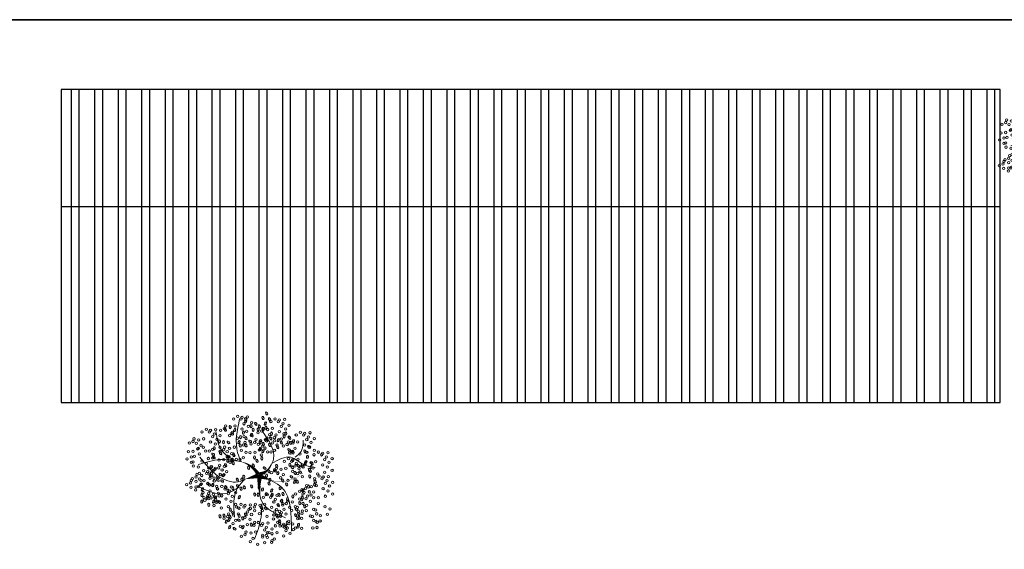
# Model space of a CAD drawing. Header units: millimetres. Extents: x 2017 to 2509, y 466 to 1783.
# Tile 19 of 25: x 2061 to 2092, y 628 to 645. Entities that reach past the tile are written whole.
import ezdxf

# ---------------------------------------------------------------- set-up
doc = ezdxf.new("R2010")
doc.units = ezdxf.units.MM
doc.layers.add('01 - Vegetación', color=3, linetype='Continuous', lineweight=0)

# ---------------------------------------------------------------- blocks, each defined once
blk = doc.blocks.new('17')
at = {"layer": '01 - Vegetación'}
for points in [[(4495.84, 1680.23, 1.33, 0.0221, 0.199177), (4489.97, 1684.48, 0.0221, 0.0221, 1.224983)], [(4496.02, 1680.23, 1.33, 0.0221, 0.286986), (4500.47, 1683.82, 0.0221, 0.0221, -1.494927)], [(4496.02, 1679.76, 1.77, 0.0221, 0), (4491.39, 1678.53, 0.0221, 0.0221, 0)], [(4496.02, 1679.66, 1.77, 0.0221, 0), (4500.28, 1678.15, 0.0221, 0.0221, 0)], [(4496.4, 1679.85, 1.77, 0.0221, 0.074947), (4496.4, 1672.95, 0.0221, 0.0221, 0.762797)], [(4497.07, 1679.43, 0.133, 0.0221, 0.381476), (4512.91, 1682.47, 0.0221, 0.0221, -1.841687)]]:
    blk.add_lwpolyline(points, format="xyseb", dxfattribs=at)
for points in [[(4490, 1684.47), (4488.83, 1687.51), (4489.5, 1699.09)], [(4487.73, 1684.98), (4483.44, 1688.25), (4481.42, 1694.81)], [(4497.83, 1680.19), (4501.11, 1685.48), (4497.33, 1694.81)], [(4508.5, 1685.98), (4510.45, 1688), (4511.21, 1691.78)], [(4500.47, 1683.82), (4506.92, 1685.99), (4511.46, 1683.47), (4515.25, 1682.46)], [(4490, 1684.47), (4482.94, 1685.23), (4475.36, 1683.47)], [(4491.39, 1678.53), (4489.02, 1677.58), (4485.46, 1677.92), (4475.87, 1685.99)], [(4497.07, 1679.43), (4503.89, 1675.65), (4507.17, 1660.78)], [(4488.74, 1675.4), (4484.7, 1673.64), (4475.11, 1676.16)], [(4491.39, 1678.53), (4489, 1675.9), (4487.73, 1665.57)], [(4496.57, 1678.43), (4497.07, 1670.86), (4505.15, 1665.32)], [(4497.07, 1670.11), (4496.82, 1665.57), (4494.55, 1658.01)]]:
    blk.add_spline(points, degree=3, dxfattribs=at)
blk = doc.blocks.new('16')
at = {"layer": '01 - Vegetación'}
h = blk.add_hatch(color=40, dxfattribs=at)
h.set_gradient(color1=(255, 191, 0), color2=(223, 255, 127), rotation=180, centered=1, tint=1, name='INVSPHERICAL')
edge = h.paths.add_edge_path()
edge.add_ellipse((4538.847, 1678.642), major_axis=(-0.0033, 0.0777), ratio=0.578492, start_angle=0, end_angle=360, ccw=False)
edge = h.paths.add_edge_path()
edge.add_ellipse((4538.961, 1678.487), major_axis=(-0.0349, 0.0695), ratio=0.578492, start_angle=0, end_angle=360, ccw=False)
edge = h.paths.add_edge_path()
edge.add_ellipse((4538.69, 1678.926), major_axis=(-0.0594, 0.0503), ratio=0.578492, start_angle=0, end_angle=360, ccw=False)
edge = h.paths.add_edge_path()
edge.add_ellipse((4538.676, 1678.266), major_axis=(-0.0033, 0.0777), ratio=0.578492, start_angle=0, end_angle=360, ccw=False)
edge = h.paths.add_edge_path()
edge.add_ellipse((4541.23, 1679.281), major_axis=(0.0274, 0.0728), ratio=0.578492, start_angle=0, end_angle=360, ccw=False)
edge = h.paths.add_edge_path()
edge.add_ellipse((4540.829, 1679.36), major_axis=(-0.0349, 0.0695), ratio=0.578492, start_angle=0, end_angle=360, ccw=False)
edge = h.paths.add_edge_path()
edge.add_ellipse((4541.174, 1679.607), major_axis=(-0.0349, 0.0695), ratio=0.578492, start_angle=0, end_angle=360, ccw=False)
edge = h.paths.add_edge_path()
edge.add_ellipse((4541.072, 1679.421), major_axis=(0.0274, 0.0728), ratio=0.578492, start_angle=0, end_angle=360, ccw=False)
edge = h.paths.add_edge_path()
edge.add_ellipse((4540.113, 1679.632), major_axis=(-0.0349, 0.0695), ratio=0.578492, start_angle=0, end_angle=360, ccw=False)
edge = h.paths.add_edge_path()
edge.add_ellipse((4540.279, 1679.843), major_axis=(-0.0349, 0.0695), ratio=0.578492, start_angle=0, end_angle=360, ccw=False)
edge = h.paths.add_edge_path()
edge.add_ellipse((4540.165, 1679.999), major_axis=(-0.0033, 0.0777), ratio=0.578492, start_angle=0, end_angle=360, ccw=False)
edge = h.paths.add_edge_path()
edge.add_ellipse((4540.499, 1679.956), major_axis=(-0.0033, 0.0777), ratio=0.578492, start_angle=0, end_angle=360, ccw=False)
edge = h.paths.add_edge_path()
edge.add_ellipse((4540.629, 1679.513), major_axis=(-0.0594, 0.0503), ratio=0.578492, start_angle=0, end_angle=360, ccw=False)
edge = h.paths.add_edge_path()
edge.add_ellipse((4540.551, 1680.278), major_axis=(0.0274, 0.0728), ratio=0.578492, start_angle=0, end_angle=360, ccw=False)
edge = h.paths.add_edge_path()
edge.add_ellipse((4539.201, 1679.744), major_axis=(-0.0033, 0.0777), ratio=0.578492, start_angle=0, end_angle=360, ccw=False)
edge = h.paths.add_edge_path()
edge.add_ellipse((4539.14, 1679.893), major_axis=(0.0274, 0.0728), ratio=0.578492, start_angle=0, end_angle=360, ccw=False)
edge = h.paths.add_edge_path()
edge.add_ellipse((4539.208, 1680.126), major_axis=(-0.0033, 0.0777), ratio=0.578492, start_angle=0, end_angle=360, ccw=False)
edge = h.paths.add_edge_path()
edge.add_ellipse((4538.979, 1680.681), major_axis=(-0.0594, 0.0503), ratio=0.578492, start_angle=0, end_angle=360, ccw=False)
edge = h.paths.add_edge_path()
edge.add_ellipse((4538.577, 1680.728), major_axis=(-0.0033, 0.0777), ratio=0.578492, start_angle=0, end_angle=360, ccw=False)
edge = h.paths.add_edge_path()
edge.add_ellipse((4538.926, 1680.033), major_axis=(0.0274, 0.0728), ratio=0.578492, start_angle=0, end_angle=360, ccw=False)
edge = h.paths.add_edge_path()
edge.add_ellipse((4538.95, 1679.842), major_axis=(0.0274, 0.0728), ratio=0.578492, start_angle=0, end_angle=360, ccw=False)
edge = h.paths.add_edge_path()
edge.add_ellipse((4538.621, 1680.191), major_axis=(-0.0349, 0.0695), ratio=0.578492, start_angle=0, end_angle=360, ccw=False)
edge = h.paths.add_edge_path()
edge.add_ellipse((4538.328, 1680.411), major_axis=(0.0274, 0.0728), ratio=0.578492, start_angle=0, end_angle=360, ccw=False)
edge = h.paths.add_edge_path()
edge.add_ellipse((4538.283, 1680.138), major_axis=(-0.0594, 0.0503), ratio=0.578492, start_angle=0, end_angle=360, ccw=False)
edge = h.paths.add_edge_path()
edge.add_ellipse((4538.32, 1679.993), major_axis=(-0.0594, 0.0503), ratio=0.578492, start_angle=0, end_angle=360, ccw=False)
edge = h.paths.add_edge_path()
edge.add_ellipse((4538.755, 1680.687), major_axis=(-0.0033, 0.0777), ratio=0.578492, start_angle=0, end_angle=360, ccw=False)
edge = h.paths.add_edge_path()
edge.add_ellipse((4538.834, 1681.261), major_axis=(-0.0349, 0.0695), ratio=0.578492, start_angle=0, end_angle=360, ccw=False)
edge = h.paths.add_edge_path()
edge.add_ellipse((4539.054, 1681.374), major_axis=(-0.0033, 0.0777), ratio=0.578492, start_angle=0, end_angle=360, ccw=False)
edge = h.paths.add_edge_path()
edge.add_ellipse((4539.147, 1681.076), major_axis=(-0.0594, 0.0503), ratio=0.578492, start_angle=0, end_angle=360, ccw=False)
edge = h.paths.add_edge_path()
edge.add_ellipse((4539.52, 1680.541), major_axis=(-0.0033, 0.0777), ratio=0.578492, start_angle=0, end_angle=360, ccw=False)
edge = h.paths.add_edge_path()
edge.add_ellipse((4539.459, 1680.689), major_axis=(0.0274, 0.0728), ratio=0.578492, start_angle=0, end_angle=360, ccw=False)
edge = h.paths.add_edge_path()
edge.add_ellipse((4539.527, 1680.923), major_axis=(-0.0033, 0.0777), ratio=0.578492, start_angle=0, end_angle=360, ccw=False)
edge = h.paths.add_edge_path()
edge.add_ellipse((4539.265, 1681.244), major_axis=(0.0274, 0.0728), ratio=0.578492, start_angle=0, end_angle=360, ccw=False)
edge = h.paths.add_edge_path()
edge.add_ellipse((4539.188, 1677.478), major_axis=(-0.0594, 0.0503), ratio=0.578492, start_angle=0, end_angle=360, ccw=False)
edge = h.paths.add_edge_path()
edge.add_ellipse((4539.473, 1678.19), major_axis=(0.0274, 0.0728), ratio=0.578492, start_angle=0, end_angle=360, ccw=False)
edge = h.paths.add_edge_path()
edge.add_ellipse((4540.696, 1678.325), major_axis=(0.0274, 0.0728), ratio=0.578492, start_angle=0, end_angle=360, ccw=False)
edge = h.paths.add_edge_path()
edge.add_ellipse((4540.33, 1678.305), major_axis=(-0.0033, 0.0777), ratio=0.578492, start_angle=0, end_angle=360, ccw=False)
edge = h.paths.add_edge_path()
edge.add_ellipse((4540.174, 1678.307), major_axis=(-0.0033, 0.0777), ratio=0.578492, start_angle=0, end_angle=360, ccw=False)
edge = h.paths.add_edge_path()
edge.add_ellipse((4540.488, 1677.717), major_axis=(-0.0594, 0.0503), ratio=0.578492, start_angle=0, end_angle=360, ccw=False)
edge = h.paths.add_edge_path()
edge.add_ellipse((4540.676, 1677.675), major_axis=(-0.0594, 0.0503), ratio=0.578492, start_angle=0, end_angle=360, ccw=False)
edge = h.paths.add_edge_path()
edge.add_ellipse((4539.469, 1677.341), major_axis=(-0.0033, 0.0777), ratio=0.578492, start_angle=0, end_angle=360, ccw=False)
edge = h.paths.add_edge_path()
edge.add_ellipse((4539.773, 1677.406), major_axis=(-0.0594, 0.0503), ratio=0.578492, start_angle=0, end_angle=360, ccw=False)
edge = h.paths.add_edge_path()
edge.add_ellipse((4539.631, 1677.23), major_axis=(-0.0349, 0.0695), ratio=0.578492, start_angle=0, end_angle=360, ccw=False)
edge = h.paths.add_edge_path()
edge.add_ellipse((4539.445, 1677.695), major_axis=(-0.0594, 0.0503), ratio=0.578492, start_angle=0, end_angle=360, ccw=False)
edge = h.paths.add_edge_path()
edge.add_ellipse((4542.676, 1679.136), major_axis=(-0.0033, 0.0777), ratio=0.578492, start_angle=0, end_angle=360, ccw=False)
edge = h.paths.add_edge_path()
edge.add_ellipse((4542.661, 1679.428), major_axis=(-0.0033, 0.0777), ratio=0.578492, start_angle=0, end_angle=360, ccw=False)
edge = h.paths.add_edge_path()
edge.add_ellipse((4542.742, 1679.554), major_axis=(-0.0033, 0.0777), ratio=0.578492, start_angle=0, end_angle=360, ccw=False)
edge = h.paths.add_edge_path()
edge.add_ellipse((4542.776, 1679.728), major_axis=(-0.0349, 0.0695), ratio=0.578492, start_angle=0, end_angle=360, ccw=False)
edge = h.paths.add_edge_path()
edge.add_ellipse((4542.477, 1679.745), major_axis=(0.0274, 0.0728), ratio=0.578492, start_angle=0, end_angle=360, ccw=False)
edge = h.paths.add_edge_path()
edge.add_ellipse((4542.578, 1680.02), major_axis=(0.0274, 0.0728), ratio=0.578492, start_angle=0, end_angle=360, ccw=False)
edge = h.paths.add_edge_path()
edge.add_ellipse((4542.466, 1680.268), major_axis=(-0.0349, 0.0695), ratio=0.578492, start_angle=0, end_angle=360, ccw=False)
edge = h.paths.add_edge_path()
edge.add_ellipse((4542.632, 1680.479), major_axis=(-0.0349, 0.0695), ratio=0.578492, start_angle=0, end_angle=360, ccw=False)
edge = h.paths.add_edge_path()
edge.add_ellipse((4542.359, 1679.577), major_axis=(-0.0594, 0.0503), ratio=0.578492, start_angle=0, end_angle=360, ccw=False)
edge = h.paths.add_edge_path()
edge.add_ellipse((4542.171, 1679.619), major_axis=(-0.0594, 0.0503), ratio=0.578492, start_angle=0, end_angle=360, ccw=False)
edge = h.paths.add_edge_path()
edge.add_ellipse((4542.246, 1679.328), major_axis=(-0.0594, 0.0503), ratio=0.578492, start_angle=0, end_angle=360, ccw=False)
edge = h.paths.add_edge_path()
edge.add_ellipse((4542.369, 1678.498), major_axis=(0.0274, 0.0728), ratio=0.578492, start_angle=0, end_angle=360, ccw=False)
edge = h.paths.add_edge_path()
edge.add_ellipse((4542.902, 1678.749), major_axis=(-0.0349, 0.0695), ratio=0.578492, start_angle=0, end_angle=360, ccw=False)
edge = h.paths.add_edge_path()
edge.add_ellipse((4542.925, 1678.897), major_axis=(-0.0349, 0.0695), ratio=0.578492, start_angle=0, end_angle=360, ccw=False)
edge = h.paths.add_edge_path()
edge.add_ellipse((4542.628, 1678.671), major_axis=(-0.0033, 0.0777), ratio=0.578492, start_angle=0, end_angle=360, ccw=False)
edge = h.paths.add_edge_path()
edge.add_ellipse((4542.11, 1678.896), major_axis=(-0.0349, 0.0695), ratio=0.578492, start_angle=0, end_angle=360, ccw=False)
edge = h.paths.add_edge_path()
edge.add_ellipse((4542.34, 1678.18), major_axis=(-0.0349, 0.0695), ratio=0.578492, start_angle=0, end_angle=360, ccw=False)
edge = h.paths.add_edge_path()
edge.add_ellipse((4538.137, 1679.191), major_axis=(-0.0349, 0.0695), ratio=0.578492, start_angle=0, end_angle=360, ccw=False)
edge = h.paths.add_edge_path()
edge.add_ellipse((4538.099, 1678.758), major_axis=(-0.0594, 0.0503), ratio=0.578492, start_angle=0, end_angle=360, ccw=False)
edge = h.paths.add_edge_path()
edge.add_ellipse((4537.796, 1678.552), major_axis=(0.0274, 0.0728), ratio=0.578492, start_angle=0, end_angle=360, ccw=False)
edge = h.paths.add_edge_path()
edge.add_ellipse((4537.776, 1678.277), major_axis=(-0.0033, 0.0777), ratio=0.578492, start_angle=0, end_angle=360, ccw=False)
edge = h.paths.add_edge_path()
edge.add_ellipse((4539.181, 1678.6), major_axis=(-0.0033, 0.0777), ratio=0.578492, start_angle=0, end_angle=360, ccw=False)
edge = h.paths.add_edge_path()
edge.add_ellipse((4538.502, 1678.968), major_axis=(-0.0594, 0.0503), ratio=0.578492, start_angle=0, end_angle=360, ccw=False)
edge = h.paths.add_edge_path()
edge.add_ellipse((4538.615, 1679.216), major_axis=(-0.0594, 0.0503), ratio=0.578492, start_angle=0, end_angle=360, ccw=False)
edge = h.paths.add_edge_path()
edge.add_ellipse((4538.188, 1679.557), major_axis=(-0.0033, 0.0777), ratio=0.578492, start_angle=0, end_angle=360, ccw=False)
edge = h.paths.add_edge_path()
edge.add_ellipse((4538.203, 1679.265), major_axis=(-0.0033, 0.0777), ratio=0.578492, start_angle=0, end_angle=360, ccw=False)
edge = h.paths.add_edge_path()
edge.add_ellipse((4538.285, 1679.391), major_axis=(-0.0033, 0.0777), ratio=0.578492, start_angle=0, end_angle=360, ccw=False)
edge = h.paths.add_edge_path()
edge.add_ellipse((4538.856, 1679.647), major_axis=(-0.0349, 0.0695), ratio=0.578492, start_angle=0, end_angle=360, ccw=False)
edge = h.paths.add_edge_path()
edge.add_ellipse((4538.272, 1678.751), major_axis=(0.0274, 0.0728), ratio=0.578492, start_angle=0, end_angle=360, ccw=False)
edge = h.paths.add_edge_path()
edge.add_ellipse((4540.863, 1678.985), major_axis=(0.0274, 0.0728), ratio=0.578492, start_angle=0, end_angle=360, ccw=False)
edge = h.paths.add_edge_path()
edge.add_ellipse((4540.823, 1678.811), major_axis=(-0.0349, 0.0695), ratio=0.578492, start_angle=0, end_angle=360, ccw=False)
edge = h.paths.add_edge_path()
edge.add_ellipse((4541.446, 1678.949), major_axis=(-0.0349, 0.0695), ratio=0.578492, start_angle=0, end_angle=360, ccw=False)
edge = h.paths.add_edge_path()
edge.add_ellipse((4540.434, 1680.393), major_axis=(-0.0033, 0.0777), ratio=0.578492, start_angle=0, end_angle=360, ccw=False)
edge = h.paths.add_edge_path()
edge.add_ellipse((4540.419, 1680.685), major_axis=(-0.0033, 0.0777), ratio=0.578492, start_angle=0, end_angle=360, ccw=False)
edge = h.paths.add_edge_path()
edge.add_ellipse((4539.773, 1680.547), major_axis=(-0.0349, 0.0695), ratio=0.578492, start_angle=0, end_angle=360, ccw=False)
edge = h.paths.add_edge_path()
edge.add_ellipse((4539.782, 1680.87), major_axis=(-0.0349, 0.0695), ratio=0.578492, start_angle=0, end_angle=360, ccw=False)
edge = h.paths.add_edge_path()
edge.add_ellipse((4539.668, 1681.126), major_axis=(0.0274, 0.0728), ratio=0.578492, start_angle=0, end_angle=360, ccw=False)
edge = h.paths.add_edge_path()
edge.add_ellipse((4540.336, 1681.276), major_axis=(0.0274, 0.0728), ratio=0.578492, start_angle=0, end_angle=360, ccw=False)
edge = h.paths.add_edge_path()
edge.add_ellipse((4540.381, 1681.413), major_axis=(-0.0349, 0.0695), ratio=0.578492, start_angle=0, end_angle=360, ccw=False)
edge = h.paths.add_edge_path()
edge.add_ellipse((4540.225, 1681.525), major_axis=(-0.0349, 0.0695), ratio=0.578492, start_angle=0, end_angle=360, ccw=False)
edge = h.paths.add_edge_path()
edge.add_ellipse((4540.009, 1681.424), major_axis=(-0.0033, 0.0777), ratio=0.578492, start_angle=0, end_angle=360, ccw=False)
edge = h.paths.add_edge_path()
edge.add_ellipse((4540.106, 1681.258), major_axis=(-0.0033, 0.0777), ratio=0.578492, start_angle=0, end_angle=360, ccw=False)
edge = h.paths.add_edge_path()
edge.add_ellipse((4540.036, 1680.989), major_axis=(-0.0594, 0.0503), ratio=0.578492, start_angle=0, end_angle=360, ccw=False)
edge = h.paths.add_edge_path()
edge.add_ellipse((4539.967, 1680.73), major_axis=(-0.0594, 0.0503), ratio=0.578492, start_angle=0, end_angle=360, ccw=False)
edge = h.paths.add_edge_path()
edge.add_ellipse((4541.92, 1680.217), major_axis=(-0.0033, 0.0777), ratio=0.578492, start_angle=0, end_angle=360, ccw=False)
edge = h.paths.add_edge_path()
edge.add_ellipse((4541.222, 1680.466), major_axis=(-0.0349, 0.0695), ratio=0.578492, start_angle=0, end_angle=360, ccw=False)
edge = h.paths.add_edge_path()
edge.add_ellipse((4541.387, 1680.676), major_axis=(-0.0349, 0.0695), ratio=0.578492, start_angle=0, end_angle=360, ccw=False)
edge = h.paths.add_edge_path()
edge.add_ellipse((4541.251, 1680.784), major_axis=(0.0274, 0.0728), ratio=0.578492, start_angle=0, end_angle=360, ccw=False)
edge = h.paths.add_edge_path()
edge.add_ellipse((4541.818, 1680.659), major_axis=(0.0274, 0.0728), ratio=0.578492, start_angle=0, end_angle=360, ccw=False)
edge = h.paths.add_edge_path()
edge.add_ellipse((4541.942, 1680.743), major_axis=(0.0274, 0.0728), ratio=0.578492, start_angle=0, end_angle=360, ccw=False)
edge = h.paths.add_edge_path()
edge.add_ellipse((4541.762, 1680.886), major_axis=(-0.0349, 0.0695), ratio=0.578492, start_angle=0, end_angle=360, ccw=False)
edge = h.paths.add_edge_path()
edge.add_ellipse((4541.592, 1681.082), major_axis=(-0.0033, 0.0777), ratio=0.578492, start_angle=0, end_angle=360, ccw=False)
edge = h.paths.add_edge_path()
edge.add_ellipse((4541.511, 1680.956), major_axis=(-0.0033, 0.0777), ratio=0.578492, start_angle=0, end_angle=360, ccw=False)
edge = h.paths.add_edge_path()
edge.add_ellipse((4541.775, 1680.201), major_axis=(-0.0594, 0.0503), ratio=0.578492, start_angle=0, end_angle=360, ccw=False)
edge = h.paths.add_edge_path()
edge.add_ellipse((4541.737, 1680.346), major_axis=(-0.0594, 0.0503), ratio=0.578492, start_angle=0, end_angle=360, ccw=False)
edge = h.paths.add_edge_path()
edge.add_ellipse((4541.843, 1679.118), major_axis=(-0.0594, 0.0503), ratio=0.578492, start_angle=0, end_angle=360, ccw=False)
edge = h.paths.add_edge_path()
edge.add_ellipse((4541.881, 1679.551), major_axis=(-0.0349, 0.0695), ratio=0.578492, start_angle=0, end_angle=360, ccw=False)
edge = h.paths.add_edge_path()
edge.add_ellipse((4542.015, 1679.29), major_axis=(-0.0349, 0.0695), ratio=0.578492, start_angle=0, end_angle=360, ccw=False)
edge = h.paths.add_edge_path()
edge.add_ellipse((4541.91, 1679.869), major_axis=(0.0274, 0.0728), ratio=0.578492, start_angle=0, end_angle=360, ccw=False)
edge = h.paths.add_edge_path()
edge.add_ellipse((4541.769, 1679.666), major_axis=(-0.0033, 0.0777), ratio=0.578492, start_angle=0, end_angle=360, ccw=False)
edge = h.paths.add_edge_path()
edge.add_ellipse((4539.676, 1679.115), major_axis=(-0.0033, 0.0777), ratio=0.578492, start_angle=0, end_angle=360, ccw=False)
edge = h.paths.add_edge_path()
edge.add_ellipse((4539.594, 1678.989), major_axis=(-0.0033, 0.0777), ratio=0.578492, start_angle=0, end_angle=360, ccw=False)
edge = h.paths.add_edge_path()
edge.add_ellipse((4539.898, 1679.531), major_axis=(-0.0033, 0.0777), ratio=0.578492, start_angle=0, end_angle=360, ccw=False)
edge = h.paths.add_edge_path()
edge.add_ellipse((4539.697, 1678.641), major_axis=(-0.0349, 0.0695), ratio=0.578492, start_angle=0, end_angle=360, ccw=False)
edge = h.paths.add_edge_path()
edge.add_ellipse((4539.398, 1678.691), major_axis=(-0.0349, 0.0695), ratio=0.578492, start_angle=0, end_angle=360, ccw=False)
edge = h.paths.add_edge_path()
edge.add_ellipse((4539.555, 1678.579), major_axis=(-0.0349, 0.0695), ratio=0.578492, start_angle=0, end_angle=360, ccw=False)
edge = h.paths.add_edge_path()
edge.add_ellipse((4540.714, 1679.167), major_axis=(0.0274, 0.0728), ratio=0.578492, start_angle=0, end_angle=360, ccw=False)
edge = h.paths.add_edge_path()
edge.add_ellipse((4540.549, 1681.79), major_axis=(-0.0349, 0.0695), ratio=0.578492, start_angle=0, end_angle=360, ccw=False)
edge = h.paths.add_edge_path()
edge.add_ellipse((4540.715, 1682.001), major_axis=(-0.0349, 0.0695), ratio=0.578492, start_angle=0, end_angle=360, ccw=False)
edge = h.paths.add_edge_path()
edge.add_ellipse((4540.848, 1681.741), major_axis=(-0.0349, 0.0695), ratio=0.578492, start_angle=0, end_angle=360, ccw=False)
edge = h.paths.add_edge_path()
edge.add_ellipse((4540.661, 1681.542), major_axis=(0.0274, 0.0728), ratio=0.578492, start_angle=0, end_angle=360, ccw=False)
edge = h.paths.add_edge_path()
edge.add_ellipse((4540.684, 1681.351), major_axis=(0.0274, 0.0728), ratio=0.578492, start_angle=0, end_angle=360, ccw=False)
edge = h.paths.add_edge_path()
edge.add_ellipse((4540.56, 1681.267), major_axis=(0.0274, 0.0728), ratio=0.578492, start_angle=0, end_angle=360, ccw=False)
edge = h.paths.add_edge_path()
edge.add_ellipse((4540.528, 1678.539), major_axis=(0.0274, 0.0728), ratio=0.578492, start_angle=0, end_angle=360, ccw=False)
edge = h.paths.add_edge_path()
edge.add_ellipse((4540.38, 1678.647), major_axis=(0.0274, 0.0728), ratio=0.578492, start_angle=0, end_angle=360, ccw=False)
edge = h.paths.add_edge_path()
edge.add_ellipse((4540.034, 1678.678), major_axis=(-0.0349, 0.0695), ratio=0.578492, start_angle=0, end_angle=360, ccw=False)
edge = h.paths.add_edge_path()
edge.add_ellipse((4540.944, 1678.493), major_axis=(0.0274, 0.0728), ratio=0.578492, start_angle=0, end_angle=360, ccw=False)
edge = h.paths.add_edge_path()
edge.add_ellipse((4541.625, 1678.77), major_axis=(-0.0349, 0.0695), ratio=0.578492, start_angle=0, end_angle=360, ccw=False)
edge = h.paths.add_edge_path()
edge.add_ellipse((4541.994, 1678.887), major_axis=(0.0274, 0.0728), ratio=0.578492, start_angle=0, end_angle=360, ccw=False)
edge = h.paths.add_edge_path()
edge.add_ellipse((4541.336, 1678.598), major_axis=(0.0274, 0.0728), ratio=0.578492, start_angle=0, end_angle=360, ccw=False)
edge = h.paths.add_edge_path()
edge.add_ellipse((4539.381, 1678.993), major_axis=(-0.0349, 0.0695), ratio=0.578492, start_angle=0, end_angle=360, ccw=False)
edge = h.paths.add_edge_path()
edge.add_ellipse((4540.938, 1681.079), major_axis=(-0.0033, 0.0777), ratio=0.578492, start_angle=0, end_angle=360, ccw=False)
edge = h.paths.add_edge_path()
edge.add_ellipse((4540.699, 1680.759), major_axis=(-0.0594, 0.0503), ratio=0.578492, start_angle=0, end_angle=360, ccw=False)
edge = h.paths.add_edge_path()
edge.add_ellipse((4540.908, 1680.857), major_axis=(-0.0349, 0.0695), ratio=0.578492, start_angle=0, end_angle=360, ccw=False)
edge = h.paths.add_edge_path()
edge.add_ellipse((4540.863, 1680.561), major_axis=(-0.0349, 0.0695), ratio=0.578492, start_angle=0, end_angle=360, ccw=False)
edge = h.paths.add_edge_path()
edge.add_ellipse((4540.564, 1680.61), major_axis=(-0.0349, 0.0695), ratio=0.578492, start_angle=0, end_angle=360, ccw=False)
edge = h.paths.add_edge_path()
edge.add_ellipse((4539.771, 1681.729), major_axis=(-0.0349, 0.0695), ratio=0.578492, start_angle=0, end_angle=360, ccw=False)
edge = h.paths.add_edge_path()
edge.add_ellipse((4540.968, 1678.302), major_axis=(0.0274, 0.0728), ratio=0.578492, start_angle=0, end_angle=360, ccw=False)
edge = h.paths.add_edge_path()
edge.add_ellipse((4541.908, 1678.227), major_axis=(-0.0033, 0.0777), ratio=0.578492, start_angle=0, end_angle=360, ccw=False)
edge = h.paths.add_edge_path()
edge.add_ellipse((4541.283, 1678.297), major_axis=(-0.0349, 0.0695), ratio=0.578492, start_angle=0, end_angle=360, ccw=False)
edge = h.paths.add_edge_path()
edge.add_ellipse((4541.463, 1678.333), major_axis=(-0.0349, 0.0695), ratio=0.578492, start_angle=0, end_angle=360, ccw=False)
edge = h.paths.add_edge_path()
edge.add_ellipse((4538.021, 1678.159), major_axis=(0.0274, 0.0728), ratio=0.578492, start_angle=0, end_angle=360, ccw=False)
edge = h.paths.add_edge_path()
edge.add_ellipse((4537.772, 1677.992), major_axis=(0.0274, 0.0728), ratio=0.578492, start_angle=0, end_angle=360, ccw=False)
edge = h.paths.add_edge_path()
edge.add_ellipse((4538.082, 1677.841), major_axis=(-0.0033, 0.0777), ratio=0.578492, start_angle=0, end_angle=360, ccw=False)
edge = h.paths.add_edge_path()
edge.add_ellipse((4538.572, 1677.966), major_axis=(-0.0349, 0.0695), ratio=0.578492, start_angle=0, end_angle=360, ccw=False)
edge = h.paths.add_edge_path()
edge.add_ellipse((4538.311, 1677.99), major_axis=(0.0274, 0.0728), ratio=0.578492, start_angle=0, end_angle=360, ccw=False)
edge = h.paths.add_edge_path()
edge.add_ellipse((4538.394, 1678.174), major_axis=(0.0274, 0.0728), ratio=0.578492, start_angle=0, end_angle=360, ccw=False)
edge = h.paths.add_edge_path()
edge.add_ellipse((4538.776, 1677.355), major_axis=(-0.0349, 0.0695), ratio=0.578492, start_angle=0, end_angle=360, ccw=False)
edge = h.paths.add_edge_path()
edge.add_ellipse((4538.597, 1677.319), major_axis=(-0.0349, 0.0695), ratio=0.578492, start_angle=0, end_angle=360, ccw=False)
edge = h.paths.add_edge_path()
edge.add_ellipse((4539.063, 1677.621), major_axis=(-0.0349, 0.0695), ratio=0.578492, start_angle=0, end_angle=360, ccw=False)
edge = h.paths.add_edge_path()
edge.add_ellipse((4539.033, 1676.828), major_axis=(0.0274, 0.0728), ratio=0.578492, start_angle=0, end_angle=360, ccw=False)
edge = h.paths.add_edge_path()
edge.add_ellipse((4539.009, 1677.162), major_axis=(0.0274, 0.0728), ratio=0.578492, start_angle=0, end_angle=360, ccw=False)
edge = h.paths.add_edge_path()
edge.add_ellipse((4538.885, 1677.078), major_axis=(0.0274, 0.0728), ratio=0.578492, start_angle=0, end_angle=360, ccw=False)
edge = h.paths.add_edge_path()
edge.add_ellipse((4539.054, 1677.298), major_axis=(-0.0349, 0.0695), ratio=0.578492, start_angle=0, end_angle=360, ccw=False)
edge = h.paths.add_edge_path()
edge.add_ellipse((4542.221, 1677.913), major_axis=(-0.0033, 0.0777), ratio=0.578492, start_angle=0, end_angle=360, ccw=False)
edge = h.paths.add_edge_path()
edge.add_ellipse((4542.451, 1677.771), major_axis=(-0.0349, 0.0695), ratio=0.578492, start_angle=0, end_angle=360, ccw=False)
edge = h.paths.add_edge_path()
edge.add_ellipse((4541.18, 1677.355), major_axis=(-0.0349, 0.0695), ratio=0.578492, start_angle=0, end_angle=360, ccw=False)
edge = h.paths.add_edge_path()
edge.add_ellipse((4541.671, 1678.102), major_axis=(-0.0033, 0.0777), ratio=0.578492, start_angle=0, end_angle=360, ccw=False)
edge = h.paths.add_edge_path()
edge.add_ellipse((4541.411, 1678.017), major_axis=(-0.0033, 0.0777), ratio=0.578492, start_angle=0, end_angle=360, ccw=False)
edge = h.paths.add_edge_path()
edge.add_ellipse((4542.075, 1677.637), major_axis=(-0.0594, 0.0503), ratio=0.578492, start_angle=0, end_angle=360, ccw=False)
edge = h.paths.add_edge_path()
edge.add_ellipse((4541.252, 1677.826), major_axis=(-0.0349, 0.0695), ratio=0.578492, start_angle=0, end_angle=360, ccw=False)
edge = h.paths.add_edge_path()
edge.add_ellipse((4541.596, 1676.853), major_axis=(-0.0033, 0.0777), ratio=0.578492, start_angle=0, end_angle=360, ccw=False)
edge = h.paths.add_edge_path()
edge.add_ellipse((4541.655, 1677.018), major_axis=(-0.0033, 0.0777), ratio=0.578492, start_angle=0, end_angle=360, ccw=False)
edge = h.paths.add_edge_path()
edge.add_ellipse((4542.033, 1677.371), major_axis=(-0.0349, 0.0695), ratio=0.578492, start_angle=0, end_angle=360, ccw=False)
edge = h.paths.add_edge_path()
edge.add_ellipse((4542.19, 1677.259), major_axis=(-0.0349, 0.0695), ratio=0.578492, start_angle=0, end_angle=360, ccw=False)
edge = h.paths.add_edge_path()
edge.add_ellipse((4542.168, 1676.931), major_axis=(0.0274, 0.0728), ratio=0.578492, start_angle=0, end_angle=360, ccw=False)
edge = h.paths.add_edge_path()
edge.add_ellipse((4542.176, 1677.433), major_axis=(-0.0349, 0.0695), ratio=0.578492, start_angle=0, end_angle=360, ccw=False)
edge = h.paths.add_edge_path()
edge.add_ellipse((4541.313, 1677.094), major_axis=(-0.0349, 0.0695), ratio=0.578492, start_angle=0, end_angle=360, ccw=False)
edge = h.paths.add_edge_path()
edge.add_ellipse((4541.359, 1677.391), major_axis=(-0.0349, 0.0695), ratio=0.578492, start_angle=0, end_angle=360, ccw=False)
edge = h.paths.add_edge_path()
edge.add_ellipse((4540.019, 1676.943), major_axis=(-0.0349, 0.0695), ratio=0.578492, start_angle=0, end_angle=360, ccw=False)
edge = h.paths.add_edge_path()
edge.add_ellipse((4539.641, 1676.826), major_axis=(0.0274, 0.0728), ratio=0.578492, start_angle=0, end_angle=360, ccw=False)
edge = h.paths.add_edge_path()
edge.add_ellipse((4539.262, 1676.754), major_axis=(-0.0594, 0.0503), ratio=0.578492, start_angle=0, end_angle=360, ccw=False)
edge = h.paths.add_edge_path()
edge.add_ellipse((4539.45, 1677.146), major_axis=(-0.0594, 0.0503), ratio=0.578492, start_angle=0, end_angle=360, ccw=False)
at = {"layer": '01 - Vegetación', "extrusion": (0, 0, -1)}
for centre, major_axis in [((4540.715, 1682.001), (-0.0349, 0.0695)), ((4539.771, 1681.729), (-0.0349, 0.0695)), ((4540.225, 1681.525), (-0.0349, 0.0695)), ((4540.549, 1681.79), (-0.0349, 0.0695)), ((4540.848, 1681.741), (-0.0349, 0.0695)), ((4538.834, 1681.261), (-0.0349, 0.0695)), ((4539.054, 1681.374), (-0.0033, 0.0777)), ((4540.009, 1681.424), (-0.0033, 0.0777)), ((4540.106, 1681.258), (-0.0033, 0.0777)), ((4540.381, 1681.413), (-0.0349, 0.0695)), ((4540.938, 1681.079), (-0.0033, 0.0777)), ((4541.592, 1681.082), (-0.0033, 0.0777)), ((4538.577, 1680.728), (-0.0033, 0.0777)), ((4538.755, 1680.687), (-0.0033, 0.0777)), ((4539.527, 1680.923), (-0.0033, 0.0777)), ((4539.782, 1680.87), (-0.0349, 0.0695)), ((4540.419, 1680.685), (-0.0033, 0.0777)), ((4540.908, 1680.857), (-0.0349, 0.0695)), ((4541.387, 1680.676), (-0.0349, 0.0695)), ((4541.511, 1680.956), (-0.0033, 0.0777)), ((4541.762, 1680.886), (-0.0349, 0.0695)), ((4538.621, 1680.191), (-0.0349, 0.0695)), ((4539.52, 1680.541), (-0.0033, 0.0777)), ((4539.773, 1680.547), (-0.0349, 0.0695)), ((4540.434, 1680.393), (-0.0033, 0.0777)), ((4540.564, 1680.61), (-0.0349, 0.0695)), ((4540.863, 1680.561), (-0.0349, 0.0695)), ((4541.222, 1680.466), (-0.0349, 0.0695)), ((4541.92, 1680.217), (-0.0033, 0.0777)), ((4542.466, 1680.268), (-0.0349, 0.0695)), ((4542.632, 1680.479), (-0.0349, 0.0695)), ((4539.201, 1679.744), (-0.0033, 0.0777)), ((4539.208, 1680.126), (-0.0033, 0.0777)), ((4540.165, 1679.999), (-0.0033, 0.0777)), ((4540.279, 1679.843), (-0.0349, 0.0695)), ((4540.499, 1679.956), (-0.0033, 0.0777)), ((4542.776, 1679.728), (-0.0349, 0.0695)), ((4538.188, 1679.557), (-0.0033, 0.0777)), ((4538.285, 1679.391), (-0.0033, 0.0777)), ((4538.856, 1679.647), (-0.0349, 0.0695)), ((4539.898, 1679.531), (-0.0033, 0.0777)), ((4540.113, 1679.632), (-0.0349, 0.0695)), ((4540.829, 1679.36), (-0.0349, 0.0695)), ((4541.174, 1679.607), (-0.0349, 0.0695)), ((4541.769, 1679.666), (-0.0033, 0.0777)), ((4541.881, 1679.551), (-0.0349, 0.0695)), ((4542.015, 1679.29), (-0.0349, 0.0695)), ((4542.661, 1679.428), (-0.0033, 0.0777)), ((4542.742, 1679.554), (-0.0033, 0.0777)), ((4538.137, 1679.191), (-0.0349, 0.0695)), ((4538.203, 1679.265), (-0.0033, 0.0777)), ((4539.381, 1678.993), (-0.0349, 0.0695)), ((4539.594, 1678.989), (-0.0033, 0.0777)), ((4539.676, 1679.115), (-0.0033, 0.0777)), ((4541.446, 1678.949), (-0.0349, 0.0695)), ((4542.11, 1678.896), (-0.0349, 0.0695)), ((4542.676, 1679.136), (-0.0033, 0.0777)), ((4542.925, 1678.897), (-0.0349, 0.0695)), ((4538.847, 1678.642), (-0.0033, 0.0777)), ((4538.961, 1678.487), (-0.0349, 0.0695)), ((4539.181, 1678.6), (-0.0033, 0.0777)), ((4539.398, 1678.691), (-0.0349, 0.0695)), ((4539.555, 1678.579), (-0.0349, 0.0695)), ((4539.697, 1678.641), (-0.0349, 0.0695)), ((4540.034, 1678.678), (-0.0349, 0.0695)), ((4540.823, 1678.811), (-0.0349, 0.0695)), ((4541.625, 1678.77), (-0.0349, 0.0695)), ((4542.628, 1678.671), (-0.0033, 0.0777)), ((4542.902, 1678.749), (-0.0349, 0.0695)), ((4537.776, 1678.277), (-0.0033, 0.0777)), ((4538.572, 1677.966), (-0.0349, 0.0695)), ((4538.676, 1678.266), (-0.0033, 0.0777)), ((4540.174, 1678.307), (-0.0033, 0.0777)), ((4540.33, 1678.305), (-0.0033, 0.0777)), ((4541.283, 1678.297), (-0.0349, 0.0695)), ((4541.411, 1678.017), (-0.0033, 0.0777)), ((4541.463, 1678.333), (-0.0349, 0.0695)), ((4541.671, 1678.102), (-0.0033, 0.0777)), ((4541.908, 1678.227), (-0.0033, 0.0777)), ((4542.34, 1678.18), (-0.0349, 0.0695)), ((4538.082, 1677.841), (-0.0033, 0.0777)), ((4539.063, 1677.621), (-0.0349, 0.0695)), ((4541.252, 1677.826), (-0.0349, 0.0695)), ((4542.221, 1677.913), (-0.0033, 0.0777)), ((4542.451, 1677.771), (-0.0349, 0.0695)), ((4538.597, 1677.319), (-0.0349, 0.0695)), ((4538.776, 1677.355), (-0.0349, 0.0695)), ((4539.054, 1677.298), (-0.0349, 0.0695)), ((4539.469, 1677.341), (-0.0033, 0.0777)), ((4539.631, 1677.23), (-0.0349, 0.0695)), ((4541.18, 1677.355), (-0.0349, 0.0695)), ((4541.313, 1677.094), (-0.0349, 0.0695)), ((4541.359, 1677.391), (-0.0349, 0.0695)), ((4542.033, 1677.371), (-0.0349, 0.0695)), ((4542.176, 1677.433), (-0.0349, 0.0695)), ((4542.19, 1677.259), (-0.0349, 0.0695)), ((4540.019, 1676.943), (-0.0349, 0.0695)), ((4541.596, 1676.853), (-0.0033, 0.0777)), ((4541.655, 1677.018), (-0.0033, 0.0777))]:
    blk.add_ellipse(centre, major_axis=major_axis, ratio=0.578492, start_param=3.141593, end_param=9.424778, dxfattribs=at)
for centre, major_axis in [((4540.661, 1681.542), (0.0274, 0.0728)), ((4539.265, 1681.244), (0.0274, 0.0728)), ((4539.668, 1681.126), (0.0274, 0.0728)), ((4540.336, 1681.276), (0.0274, 0.0728)), ((4540.56, 1681.267), (0.0274, 0.0728)), ((4540.684, 1681.351), (0.0274, 0.0728)), ((4538.979, 1680.681), (-0.0594, 0.0503)), ((4539.147, 1681.076), (-0.0594, 0.0503)), ((4539.459, 1680.689), (0.0274, 0.0728)), ((4539.967, 1680.73), (-0.0594, 0.0503)), ((4540.036, 1680.989), (-0.0594, 0.0503)), ((4540.699, 1680.759), (-0.0594, 0.0503)), ((4541.251, 1680.784), (0.0274, 0.0728)), ((4541.818, 1680.659), (0.0274, 0.0728)), ((4541.942, 1680.743), (0.0274, 0.0728)), ((4538.328, 1680.411), (0.0274, 0.0728)), ((4540.551, 1680.278), (0.0274, 0.0728)), ((4541.737, 1680.346), (-0.0594, 0.0503)), ((4541.775, 1680.201), (-0.0594, 0.0503)), ((4538.283, 1680.138), (-0.0594, 0.0503)), ((4538.32, 1679.993), (-0.0594, 0.0503)), ((4538.926, 1680.033), (0.0274, 0.0728)), ((4538.95, 1679.842), (0.0274, 0.0728)), ((4539.14, 1679.893), (0.0274, 0.0728)), ((4541.91, 1679.869), (0.0274, 0.0728)), ((4542.477, 1679.745), (0.0274, 0.0728)), ((4542.578, 1680.02), (0.0274, 0.0728)), ((4540.629, 1679.513), (-0.0594, 0.0503)), ((4541.072, 1679.421), (0.0274, 0.0728)), ((4541.23, 1679.281), (0.0274, 0.0728)), ((4542.171, 1679.619), (-0.0594, 0.0503)), ((4542.246, 1679.328), (-0.0594, 0.0503)), ((4542.359, 1679.577), (-0.0594, 0.0503)), ((4538.502, 1678.968), (-0.0594, 0.0503)), ((4538.615, 1679.216), (-0.0594, 0.0503)), ((4538.69, 1678.926), (-0.0594, 0.0503)), ((4540.714, 1679.167), (0.0274, 0.0728)), ((4540.863, 1678.985), (0.0274, 0.0728)), ((4541.843, 1679.118), (-0.0594, 0.0503)), ((4541.994, 1678.887), (0.0274, 0.0728)), ((4537.796, 1678.552), (0.0274, 0.0728)), ((4538.099, 1678.758), (-0.0594, 0.0503)), ((4538.272, 1678.751), (0.0274, 0.0728)), ((4540.38, 1678.647), (0.0274, 0.0728)), ((4540.528, 1678.539), (0.0274, 0.0728)), ((4540.944, 1678.493), (0.0274, 0.0728)), ((4541.336, 1678.598), (0.0274, 0.0728)), ((4542.369, 1678.498), (0.0274, 0.0728)), ((4537.772, 1677.992), (0.0274, 0.0728)), ((4538.021, 1678.159), (0.0274, 0.0728)), ((4538.311, 1677.99), (0.0274, 0.0728)), ((4538.394, 1678.174), (0.0274, 0.0728)), ((4539.473, 1678.19), (0.0274, 0.0728)), ((4540.696, 1678.325), (0.0274, 0.0728)), ((4540.968, 1678.302), (0.0274, 0.0728)), ((4539.445, 1677.695), (-0.0594, 0.0503)), ((4540.488, 1677.717), (-0.0594, 0.0503)), ((4540.676, 1677.675), (-0.0594, 0.0503)), ((4542.075, 1677.637), (-0.0594, 0.0503)), ((4538.885, 1677.078), (0.0274, 0.0728)), ((4539.009, 1677.162), (0.0274, 0.0728)), ((4539.188, 1677.478), (-0.0594, 0.0503)), ((4539.45, 1677.146), (-0.0594, 0.0503)), ((4539.773, 1677.406), (-0.0594, 0.0503)), ((4539.033, 1676.828), (0.0274, 0.0728)), ((4539.262, 1676.754), (-0.0594, 0.0503)), ((4539.641, 1676.826), (0.0274, 0.0728)), ((4542.168, 1676.931), (0.0274, 0.0728))]:
    blk.add_ellipse(centre, major_axis=major_axis, ratio=0.578492, dxfattribs=at)
blk = doc.blocks.new('18')
at = {"color": 60}
for centre in [(4488.87, 1699.94), (4490.32, 1699.58), (4492.13, 1699.76), (4484.34, 1695.77), (4484.7, 1696.68), (4486.33, 1696.32), (4487.42, 1699.03), (4487.96, 1696.68), (4489.95, 1699.03), (4491.04, 1697.4), (4491.59, 1698.31), (4492.49, 1696.5), (4493.58, 1697.76), (4497.43, 1695.82), (4500.15, 1698.17), (4500.69, 1695.82), (4501.6, 1699.08), (4502.68, 1698.17), (4503.05, 1698.72), (4503.77, 1696.54), (4504.32, 1697.45), (4504.86, 1698.9), (4506.31, 1696.91), (4476.66, 1694.63), (4478.11, 1695.54), (4479.2, 1694.63), (4479.56, 1695.18), (4480.29, 1693), (4480.83, 1693.91), (4481.37, 1695.36), (4482.82, 1693.36), (4483.07, 1695.23), (4486.15, 1693.42), (4487.06, 1694.51), (4488.69, 1692.51), (4490.32, 1695.59), (4491.04, 1693.06), (4491.95, 1694.87), (4493.58, 1693.78), (4495.8, 1694.37), (4497.07, 1694.91), (4498.88, 1692.56), (4499.06, 1695.46), (4499.79, 1693.65), (4501.39, 1692.69), (4501.93, 1693.6), (4503.05, 1694.73), (4504.68, 1694.01), (4505.22, 1695.64), (4506.31, 1692.92), (4472.31, 1690.83), (4473.58, 1691.37), (4473.94, 1692.28), (4474.77, 1690.7), (4475.57, 1691.92), (4476.3, 1690.11), (4477.08, 1689.41), (4477.21, 1692.28), (4479.56, 1691.19), (4481.19, 1690.47), (4481.74, 1692.1), (4482.82, 1689.38), (4484.42, 1689.44), (4486.05, 1689.08), (4487.68, 1689.44), (4490.76, 1690.17), (4491.3, 1691.07), (4493.41, 1690.52), (4494.68, 1691.06), (4495.05, 1691.97), (4495.88, 1690.38), (4496.68, 1691.6), (4497.4, 1689.79), (4498.18, 1689.1), (4498.31, 1691.97), (4500.66, 1690.88), (4501.42, 1691.65), (4502.29, 1690.16), (4503.77, 1692.2), (4471.96, 1687.88), (4472.98, 1686.09), (4473.62, 1688.01), (4474.01, 1686.34), (4475.16, 1688.77), (4475.39, 1689.02), (4475.8, 1687.11), (4477.93, 1688.11), (4479.13, 1688.13), (4480.29, 1688.66), (4480.28, 1685.7), (4482.79, 1688), (4484.06, 1688.54), (4485.25, 1687.86), (4485.63, 1685.94), (4485.87, 1686.18), (4486.77, 1687.27), (4487.55, 1686.58), (4490.04, 1688.36), (4490.76, 1685.82), (4491.67, 1687.63), (4493.06, 1687.57), (4494.72, 1687.69), (4496.26, 1688.46), (4496.5, 1688.71), (4496.9, 1686.8), (4499.03, 1687.8), (4500.23, 1687.82), (4501.39, 1688.34), (4471.57, 1685.45), (4472.98, 1684.29), (4473.62, 1684.42), (4473.75, 1683.01), (4475.42, 1682.63), (4476.7, 1684.68), (4478.11, 1683.78), (4478.87, 1685.57), (4479, 1682.37), (4479.9, 1682.75), (4482.35, 1682.38), (4482.43, 1685.04), (4482.71, 1683.28), (4484.1, 1685.17), (4484.34, 1682.92), (4486.27, 1684.27), (4488.4, 1685.28), (4489.6, 1685.3), (4474.59, 1679.23), (4474.95, 1680.14), (4476.58, 1679.78), (4481.08, 1681.83), (4481.18, 1682.24), (4482.39, 1679.01), (4483.54, 1681.7), (4483.93, 1679.78), (4484.16, 1680.02), (4485.07, 1681.11), (4472.96, 1675.74), (4473.32, 1678.69), (4474.63, 1675.87), (4475.78, 1678.56), (4476.17, 1676.64), (4476.4, 1676.88), (4477.31, 1677.97), (4480.73, 1678.88), (4481.65, 1676.05), (4477.3, 1672.25), (4478.56, 1672.79), (4478.93, 1673.7), (4480.56, 1673.33), (4482.19, 1673.7), (4479.76, 1672.11), (4481.28, 1671.52), (4482.06, 1670.83)]:
    blk.add_circle(centre, 0.405, dxfattribs=at)
at = {"color": 62}
for centre in [(4508.79, 1693.6), (4510.24, 1694.51), (4511.33, 1693.6), (4511.69, 1694.15), (4512.96, 1692.88), (4513.51, 1694.33), (4504.45, 1689.8), (4505.71, 1690.35), (4506.08, 1691.25), (4507.71, 1690.89), (4508.43, 1689.08), (4509.34, 1691.25), (4511.69, 1690.16), (4512.42, 1691.97), (4513.33, 1689.44), (4513.87, 1691.07), (4514.96, 1692.34), (4507.53, 1687.99), (4510.06, 1687.09), (4512.42, 1687.63), (4514.96, 1688.35), (4475.75, 1680.49), (4477.2, 1681.39), (4478.29, 1680.49), (4478.65, 1681.03), (4479.92, 1679.76), (4480.46, 1681.21), (4481.91, 1679.22), (4471.4, 1676.68), (4472.67, 1677.23), (4473.03, 1678.13), (4474.66, 1677.77), (4475.39, 1675.96), (4476.29, 1678.13), (4478.65, 1677.04), (4479.37, 1678.86), (4480.28, 1676.32), (4480.82, 1677.95), (4483.43, 1676.06), (4484.88, 1675.7), (4486.69, 1675.88), (4474.48, 1674.87), (4477.02, 1673.97), (4479.26, 1672.8), (4479.37, 1674.51), (4480.89, 1672.44), (4481.91, 1675.23), (4481.98, 1675.16), (4482.52, 1672.8), (4484.51, 1675.16), (4485.6, 1673.53), (4486.15, 1674.43), (4487.05, 1672.62), (4488.14, 1673.89), (4477.63, 1671.36), (4478.9, 1671.9), (4480.71, 1669.54), (4481.61, 1670.63), (4484.88, 1671.72), (4485.6, 1669.18), (4486.51, 1670.99), (4488.14, 1669.91), (4483.25, 1668.64)]:
    blk.add_circle(centre, 0.405, dxfattribs=at)
at = {"color": 64}
for centre in [(4514.9, 1686.83), (4516.35, 1687.74), (4517.44, 1686.83), (4517.8, 1687.37), (4519.07, 1686.11), (4519.61, 1687.56), (4510.55, 1683.03), (4511.82, 1683.57), (4512.18, 1684.48), (4513.81, 1684.11), (4515.45, 1684.48), (4517.8, 1683.39), (4518.53, 1685.2), (4519.43, 1682.67), (4519.98, 1684.3), (4521.06, 1685.56), (4513.63, 1681.22), (4514.54, 1682.3), (4516.17, 1680.31), (4518.53, 1680.86), (4521.06, 1681.58), (4488.48, 1669), (4489.93, 1669.91), (4491.01, 1669), (4491.38, 1669.55), (4493.19, 1669.73), (4485.4, 1665.74), (4485.76, 1666.65), (4487.39, 1666.29), (4489.02, 1666.65), (4491.38, 1665.56), (4492.1, 1667.37), (4492.65, 1668.28), (4493.55, 1666.47), (4494.64, 1667.74), (4484.13, 1665.2), (4487.21, 1663.39), (4488.12, 1664.48), (4489.75, 1662.48), (4492.1, 1663.03), (4493.01, 1664.84), (4494.43, 1662.83), (4494.64, 1663.75), (4495.88, 1663.74), (4496.96, 1662.83), (4497.33, 1663.38), (4499.14, 1663.56), (4490.08, 1659.03), (4491.35, 1659.57), (4491.71, 1660.48), (4493.34, 1660.12), (4494.97, 1660.48), (4497.33, 1659.39), (4498.05, 1661.2), (4498.59, 1662.11), (4499.5, 1660.3), (4500.59, 1661.57), (4493.16, 1657.22), (4494.06, 1658.31), (4495.69, 1656.31), (4498.05, 1656.86), (4498.96, 1658.67), (4500.59, 1657.58)]:
    blk.add_circle(centre, 0.405, dxfattribs=at)
at = {"color": 66}
for centre in [(4504.72, 1684.6), (4506.17, 1685.5), (4507.25, 1684.6), (4507.62, 1685.14), (4508.34, 1682.97), (4508.89, 1683.87), (4509.43, 1685.32), (4510.88, 1683.33), (4500.37, 1680.79), (4501.64, 1681.34), (4502, 1682.24), (4503.45, 1678.98), (4503.63, 1681.88), (4504.36, 1680.07), (4505.26, 1682.24), (4507.62, 1681.15), (4509.25, 1680.43), (4509.79, 1682.06), (4510.88, 1679.34), (4516.54, 1679.6), (4517.99, 1679.24), (4519.8, 1679.42), (4505.99, 1678.08), (4508.34, 1678.62), (4512.37, 1676.34), (4514, 1675.98), (4515.09, 1678.69), (4515.63, 1676.34), (4517.63, 1678.69), (4518.71, 1677.06), (4519.26, 1677.97), (4520.16, 1676.16), (4521.25, 1677.43), (4497.55, 1672.33), (4499, 1673.23), (4500.09, 1672.33), (4500.45, 1672.87), (4502.26, 1673.05), (4510.74, 1674.89), (4512.01, 1675.43), (4513.82, 1673.08), (4514.73, 1674.17), (4517.99, 1675.25), (4518.71, 1672.72), (4519.62, 1674.53), (4521.25, 1673.44), (4494.47, 1669.07), (4494.83, 1669.97), (4496.46, 1669.61), (4498.09, 1669.97), (4500.45, 1668.89), (4501.17, 1670.7), (4501.72, 1671.6), (4502.62, 1669.79), (4503.71, 1671.06), (4516.36, 1672.17), (4493.2, 1668.52), (4496.28, 1666.71), (4497.19, 1667.8), (4498.82, 1665.81), (4501.17, 1666.35), (4502.08, 1668.16), (4503.71, 1667.08)]:
    blk.add_circle(centre, 0.405, dxfattribs=at)
at = {"color": 68}
for centre in [(4508.56, 1673.48), (4510.01, 1674.38), (4511.1, 1673.48), (4511.46, 1674.02), (4512.73, 1672.75), (4513.27, 1674.2), (4504.21, 1669.68), (4504.25, 1670.19), (4505.48, 1670.22), (4505.85, 1671.12), (4506.56, 1668.91), (4507.48, 1670.76), (4508.46, 1669.1), (4509.15, 1668.89), (4510.03, 1671.75), (4510.71, 1671.54), (4511.12, 1670.22), (4512.19, 1671.85), (4512.34, 1669.55), (4513.64, 1670.94), (4514.72, 1672.21), (4516.32, 1670.19), (4518.67, 1669.11), (4501.44, 1667.37), (4502.46, 1665.58), (4503.1, 1667.5), (4503.49, 1665.84), (4504.64, 1668.27), (4505.28, 1666.6), (4507.29, 1667.87), (4509.55, 1667.57), (4510.78, 1666.9), (4510.86, 1667.66), (4512.27, 1667.78), (4513.63, 1666), (4514.32, 1665.79), (4514.72, 1668.23), (4515.41, 1668.02), (4515.82, 1666.7), (4517.04, 1666.03), (4519.4, 1666.57), (4520.3, 1668.38), (4501.05, 1664.94), (4501.66, 1662.6), (4502.46, 1663.79), (4503.1, 1663.92), (4503.1, 1663.5), (4503.23, 1662.51), (4504.19, 1662.6), (4504.55, 1663.14), (4506.18, 1664.17), (4506.37, 1663.32), (4507.59, 1663.27), (4509.3, 1665.01), (4509.38, 1662.25), (4510.71, 1665.14), (4514.72, 1664.47), (4515.56, 1664.14), (4515.95, 1663.8), (4516.97, 1664.26), (4498.57, 1659.34), (4498.94, 1660.24), (4500.57, 1659.88), (4502.2, 1660.24), (4504.55, 1659.16), (4504.9, 1662.12), (4505.28, 1660.97), (4505.82, 1661.87), (4506.73, 1660.06), (4507.82, 1661.33), (4508.48, 1661.86), (4510.66, 1661.74), (4514.47, 1661.91), (4515.88, 1662.04), (4497.31, 1658.79), (4500.39, 1656.98), (4501.29, 1658.07)]:
    blk.add_circle(centre, 0.405, dxfattribs=at)
at = {"layer": '01 - Vegetación', "xscale": 7.5, "yscale": 7.5, "zscale": 7.5}
blk.add_blockref('16', (-29556.67, -10914.05), dxfattribs=at)
at = {"layer": '01 - Vegetación'}
blk.add_blockref('17', (0, 0), dxfattribs=at)

msp = doc.modelspace()

# ---------------------------------------------------------------- hatches: boundary and pattern name
h = msp.add_hatch()
h.set_pattern_fill('ANSI32', color=1, scale=2, angle=45)
h.set_pattern_definition([(90, (1743.4497, 585.80636), (-0.75, 1e-16), []), (90, (1743.6997, 586.05636), (-0.75, 1e-16), [])])
h.paths.add_polyline_path([(2091.868, 642.502), (2061.868, 642.502), (2061.868, 638.752), (2091.868, 638.752)])
h.paths.add_polyline_path([(2091.868, 638.752), (2061.868, 638.752), (2061.868, 632.502), (2091.868, 632.502)])

# ---------------------------------------------------------------- linework, layer by layer
for p, q in [((2141.117, 644.729), (2024.769, 644.729)), ((2061.868, 642.502), (2061.868, 632.502)), ((2091.868, 642.502), (2061.868, 642.502)), ((2091.868, 632.502), (2091.868, 642.502)), ((2091.868, 638.752), (2061.868, 638.752)), ((2061.868, 632.502), (2091.868, 632.502))]:
    msp.add_line(p, q)
msp.add_lwpolyline([(2024.769, 644.729), (2141.117, 644.729), (2141.117, 474.378), (2024.769, 474.378)], close=True)

# ---------------------------------------------------------------- block references
at = {"layer": '01 - Vegetación', "xscale": 0.09363903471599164, "yscale": 0.09363903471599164, "zscale": 0.09363903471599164}
for p in [(1673.138, 483.062), (1647.18, 472.878)]:
    msp.add_blockref('18', p, dxfattribs=at)

doc.saveas('drawing.dxf')
